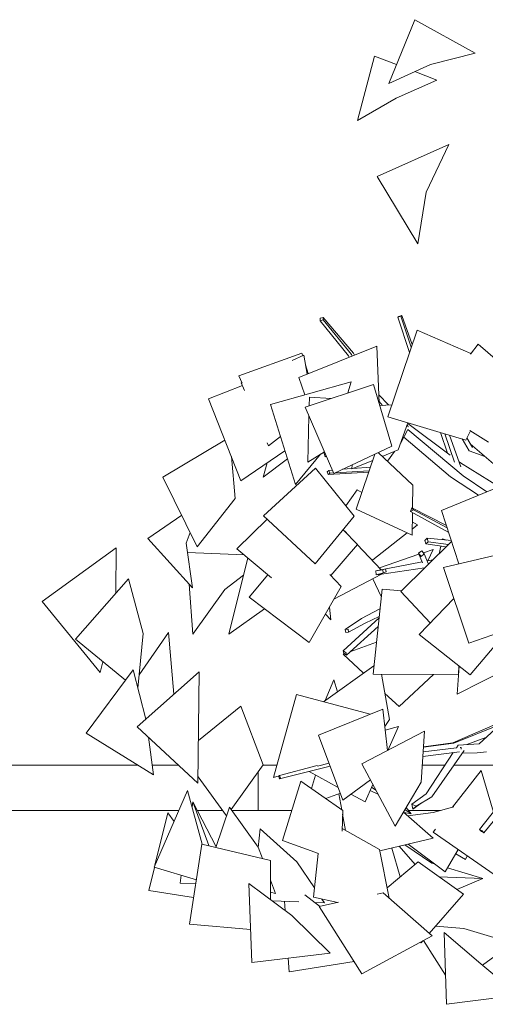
# Model space of a CAD drawing. Header units: millimetres. Extents: x -2624 to 101766, y -16 to 109490.
# Tile 77 of 153: x 58483 to 60026, y 71286 to 74552. Entities that reach past the tile are written whole.
import ezdxf

# ---------------------------------------------------------------- set-up
doc = ezdxf.new("R2010")
doc.units = ezdxf.units.MM
doc.header["$MEASUREMENT"] = 0
doc.layers.add('Nouveau_VRD _ Végétation.VRD', color=7, linetype='Continuous')
doc.layers.add('VRD _ Bordure.VRD', color=7, linetype='Continuous')

# ---------------------------------------------------------------- blocks, each defined once
blk = doc.blocks.new('Élément de coupe_42')
at = {"layer": 'VRD _ Bordure.VRD', "color": 7, "linetype": 'Continuous', "lineweight": 15}
for p, q in [((58874.7, 72079.3), (58273.4, 72079.3)), ((59009.5, 72079.3), (58922.1, 72079.3)), ((59293.4, 72079.3), (59289.2, 72079.3)), ((59335.5, 72079.3), (59293.4, 72079.3)), ((59892.3, 72079.3), (59817.5, 72079.3)), ((60161.5, 72079.3), (59922.2, 72079.3)), ((59273.4, 72057.4), (59273.4, 71974.7)), ((59273.4, 71974.7), (59273.4, 71966.3)), ((59273.4, 71966.3), (59273.4, 71959.6)), ((59273.4, 71959.6), (59273.4, 71956)), ((59273.4, 71956), (59273.4, 71929.3)), ((59010.5, 71929.3), (58273.4, 71929.3)), ((59155, 71929.3), (59071.6, 71929.3)), ((59273.4, 71929.3), (59185.4, 71929.3)), ((59293.4, 71929.3), (59273.4, 71929.3)), ((59384.6, 71929.3), (59293.4, 71929.3)), ((59877, 71929.3), (59771.7, 71929.3))]:
    blk.add_line(p, q, dxfattribs=at)
blk = doc.blocks.new('Élément de coupe_1481')
at = {"layer": 'Nouveau_VRD _ Végétation.VRD', "color": 7, "linetype": 'Continuous', "lineweight": 15}
for p, q in [((59705.8, 74340.7), (59792.7, 74551.9)), ((59792.7, 74551.9), (59992.6, 74441.2)), ((59602.6, 74217.5), (59659, 74431)), ((59659, 74431), (59731.5, 74403.2)), ((59992.6, 74441.2), (59844.8, 74403.3)), ((59705.8, 74340.7), (59844.8, 74403.3)), ((59792.5, 74379.7), (59865.2, 74351.8)), ((59865.2, 74351.8), (59730.5, 74291.4)), ((59602.6, 74217.5), (59730.5, 74291.4)), ((59667.2, 74031.3), (59905.4, 74137.7)), ((59905.4, 74137.7), (59830.1, 73980.3)), ((59802.1, 73808), (59667.2, 74031.3)), ((59802.1, 73808), (59830.1, 73980.3)), ((59488.4, 73564.4), (59479, 73561.8)), ((59479, 73561.8), (59479, 73553.3)), ((59479, 73553.3), (59488.4, 73555.9)), ((59572.8, 73437), (59479, 73553.3)), ((59488.4, 73555.9), (59488.4, 73564.4)), ((59588.8, 73445.8), (59488.4, 73564.4)), ((59582.4, 73441.4), (59488.4, 73555.9)), ((59736.6, 73565.6), (59745.9, 73568.5)), ((59739.9, 73567.7), (59736.6, 73565.6)), ((59775.1, 73448.4), (59736.6, 73565.6)), ((59749.2, 73570.5), (59739.9, 73567.7)), ((59745.9, 73568.5), (59749.2, 73570.5)), ((59780.9, 73465.7), (59745.9, 73568.5)), ((59784, 73474.9), (59749.2, 73570.5)), ((59800.1, 73522.6), (59703.1, 73234.7)), ((59800.1, 73522.6), (59978.5, 73444.7)), ((60002.1, 73476.1), (59976.8, 73442.4)), ((60002.1, 73476.1), (60197.5, 73307.4)), ((59209.3, 73370.9), (59418.3, 73445.4)), ((59408.1, 73365.5), (59666.2, 73468.8)), ((59418.3, 73445.4), (59420.9, 73437.2)), ((59592.4, 73439.3), (59588.8, 73445.8)), ((59666.2, 73468.8), (59674.4, 73279.8)), ((59385.9, 73421.7), (59424.6, 73438.8)), ((59424.6, 73438.8), (59435.4, 73376.4)), ((59575.2, 73432.4), (59572.8, 73437)), ((59585.1, 73436.3), (59582.4, 73441.4)), ((59430, 73407.4), (59439.2, 73377.9)), ((59209.3, 73370.9), (59220.2, 73346.9)), ((59217.1, 73347.1), (59219.7, 73348.2)), ((59217.1, 73347.1), (59228.2, 73321.5)), ((59313.8, 73275.7), (59582, 73350.6)), ((59408.1, 73365.5), (59427.4, 73307.5)), ((59582, 73350.6), (59570.4, 73313.9)), ((59108.6, 73294.7), (59220.8, 73338.6)), ((59428.6, 73267), (59655.9, 73342.2)), ((59655.9, 73342.2), (59716.5, 73137.7)), ((59108.6, 73294.7), (59216.1, 73022.7)), ((59442.3, 73271.5), (59442.9, 73299.9)), ((59442.9, 73299.9), (59515.7, 73295.8)), ((59704.7, 73274.1), (59673.2, 73308.2)), ((59685.8, 73272.6), (59674.1, 73286)), ((59397, 73009.9), (59313.8, 73275.7)), ((59428.6, 73267), (59523.5, 73047.1)), ((59676.7, 73272), (59716.7, 73275)), ((59438.2, 73084.1), (59441.5, 73237)), ((59703.1, 73234.7), (59961.8, 73157.7)), ((59769.6, 73214.9), (59737.3, 73124.9)), ((59769.6, 73192.3), (59744.9, 73146.1)), ((59770.5, 73202.8), (59766.7, 73206.9)), ((59909.9, 73107.5), (59768.9, 73212.8)), ((59952.3, 73039), (59769.6, 73192.3)), ((59769.8, 73201.3), (59770.5, 73202.8)), ((59900.3, 73114.7), (59877.9, 73182.6)), ((59976.7, 73188.7), (59961.8, 73157.7)), ((59975.1, 73189.7), (60037.1, 73151)), ((58957.6, 73034.8), (59162.8, 73157.5)), ((59302.7, 73148.6), (59307, 73138.7)), ((59307, 73138.7), (59347.1, 73169.4)), ((59911.3, 73035.8), (59756, 73166.9)), ((59923.5, 73084.7), (59892.4, 73178.3)), ((59945.3, 73068.4), (59907.3, 73173.9)), ((59972.2, 73122.5), (59949.4, 73161.4)), ((59983.5, 73133), (59965.3, 73165)), ((59216.1, 73022.7), (59361.9, 73122.2)), ((59438.2, 73084.1), (59492.7, 73118.5)), ((59490.6, 73117.3), (59495.8, 73101.7)), ((59523.5, 73047.1), (59716.5, 73137.7)), ((59670.8, 73116.3), (59785.4, 73008.6)), ((59684.6, 73103.3), (59737.3, 73124.9)), ((59724.7, 73119.7), (59701.5, 73087.5)), ((60025, 73103.7), (59972.2, 73122.5)), ((59976.4, 73145.6), (60069.1, 73065.7)), ((59984.6, 73138.5), (59979.4, 73140.2)), ((59184.4, 73102.9), (59196.8, 72964)), ((59289.4, 73034.6), (59370.2, 73095.7)), ((59397, 73009.9), (59479.8, 73110.4)), ((59495.8, 73101.7), (59498.9, 73104.1)), ((59584, 73062.1), (59652.9, 73090.3)), ((59598.4, 72928.8), (59660, 73111.2)), ((59944.2, 73082), (59939.1, 73085.8)), ((59289.4, 73034.6), (59303.1, 73082.1)), ((59291.4, 72906.4), (59463.1, 73064.3)), ((59463.1, 73064.3), (59591.6, 72905.3)), ((59507.6, 73057), (59501.4, 73052.3)), ((59501.4, 73052.3), (59505.1, 73043.5)), ((59639.7, 73051.1), (59505.1, 73043.5)), ((59518.8, 73057.9), (59507.6, 73057)), ((59511.3, 73048.3), (59507.6, 73057)), ((59641.3, 73056), (59528, 73049.3)), ((59584, 73063.2), (59552.2, 73060.6)), ((59584.4, 73075.7), (59584, 73062.1)), ((59645.4, 73068.1), (59587.1, 73063.4)), ((60072, 73002.5), (59944.2, 73082)), ((59071.1, 72803.5), (58957.6, 73034.8)), ((59505.1, 73043.5), (59511.3, 73048.3)), ((59522.7, 73049), (59511.3, 73048.3)), ((60003.6, 72974.6), (59911.3, 73035.8)), ((60031.4, 72986), (59952.3, 73039)), ((59601.9, 72992.8), (59564.3, 72939.1)), ((59601.9, 72992.8), (59617, 72983.9)), ((59784.6, 72932.3), (59785.4, 73008.6)), ((59880.6, 72924.4), (60098.8, 73013.5)), ((59071.1, 72803.5), (59196.8, 72964)), ((59598.4, 72928.8), (59783.7, 72841.8)), ((59782.7, 72933.3), (59778.6, 72920.3)), ((59778.6, 72920.3), (59788.6, 72926.5)), ((59904.9, 72850.6), (59778.6, 72920.3)), ((59788.6, 72926.5), (59782.7, 72933.3)), ((59897.2, 72873.9), (59782.7, 72933.3)), ((59899.7, 72866.4), (59788.6, 72926.5)), ((59880.6, 72924.4), (59938.9, 72747.5)), ((58907.3, 72830.7), (59019.6, 72908.5)), ((59202.7, 72797.4), (59303.2, 72895.4)), ((59291.4, 72906.4), (59462, 72747.2)), ((59462, 72747.2), (59591.6, 72905.3)), ((59783.7, 72841.8), (59784.5, 72917)), ((59784.2, 72886.8), (59801.8, 72876.5)), ((59554.6, 72860.2), (59602.1, 72811.7)), ((59559.4, 72855.3), (59560.1, 72855.4)), ((59585.2, 72828.9), (59560.1, 72855.4)), ((59801.8, 72876.5), (59783.9, 72862.5)), ((59055.3, 72667.8), (58907.3, 72830.7)), ((59047.9, 72850.9), (59034.6, 72816.1)), ((59767.4, 72849.5), (59653.2, 72759.9)), ((59746, 72655.4), (59914.5, 72821.7)), ((59833.4, 72832), (59826.2, 72825)), ((59826.2, 72825), (59829.2, 72813.3)), ((59836.4, 72820.3), (59833.4, 72832)), ((59913.7, 72824.1), (59833.4, 72832)), ((59883.8, 72827.1), (59884.5, 72830.1)), ((59884.5, 72830.1), (59897.6, 72825.7)), ((58556.6, 72621.8), (58802.9, 72800.1)), ((58802.9, 72800.1), (58801.5, 72649.9)), ((59055.3, 72667.8), (59034.6, 72816.1)), ((59202.7, 72797.4), (59317.6, 72700.3)), ((59514.4, 72708.2), (59602.1, 72811.7)), ((59680.9, 72727.6), (59601.8, 72811.3)), ((59815.5, 72790.8), (59804.8, 72782.4)), ((59823.8, 72780.3), (59815.5, 72790.8)), ((59820.9, 72784), (59852.9, 72795)), ((59829.2, 72813.3), (59836.4, 72820.3)), ((59896.2, 72803.7), (59829.2, 72813.3)), ((59852.9, 72795), (59835.3, 72757.3)), ((59903.6, 72810.9), (59836.4, 72820.3)), ((59873, 72780.8), (59878.9, 72806.2)), ((59887.5, 72735.5), (60145.9, 72796)), ((59038.9, 72785.3), (59227.4, 72776.6)), ((59175.9, 72513.6), (59238.7, 72767)), ((59649.7, 72760.7), (59653.2, 72759.9)), ((59675.1, 72733.9), (59806.2, 72778.9)), ((59804.8, 72782.4), (59813.1, 72772)), ((59817.9, 72750.6), (59804.8, 72782.4)), ((59813.1, 72772), (59823.8, 72780.3)), ((59837.9, 72746.2), (59823.8, 72780.3)), ((59852.9, 72760.9), (59833.5, 72756.9)), ((59816.7, 72753.6), (59662.8, 72724.2)), ((59662.8, 72724.2), (59685.5, 72727.4)), ((59662.8, 72724.2), (59664.4, 72710.7)), ((59825, 72733.4), (59675.6, 72711.7)), ((59680.1, 72726.6), (59695.2, 72730.1)), ((59695.2, 72730.1), (59685.5, 72727.4)), ((59685.5, 72727.4), (59688.3, 72717.4)), ((59698, 72720.1), (59695.2, 72730.1)), ((59824, 72733.2), (59823.4, 72731.8)), ((59887.5, 72735.5), (59971.2, 72483.6)), ((58667.1, 72497), (58843.1, 72697.3)), ((58843.1, 72697.3), (58891.8, 72515.6)), ((59224.4, 72709.1), (59163.2, 72662.2)), ((59243.3, 72636.8), (59305.1, 72710.9)), ((59510.7, 72712.3), (59548, 72671.7)), ((59524.4, 72630.2), (59681.8, 72712.6)), ((59681.2, 72638.6), (59653.6, 72697.8)), ((59664.4, 72710.7), (59688.3, 72717.4)), ((59664.4, 72710.7), (59675.6, 72711.7)), ((59675.6, 72711.7), (59698, 72720.1)), ((59688.3, 72717.4), (59698, 72720.1)), ((59057, 72514.4), (59044.2, 72680.1)), ((59057, 72514.4), (59163.2, 72662.2)), ((59442.7, 72486.1), (59548, 72671.7)), ((59654.2, 72381.8), (59683.8, 72663.2)), ((59683.8, 72663.2), (59748.1, 72657.5)), ((59243.3, 72636.8), (59442.7, 72486.1)), ((59843.8, 72551.4), (59746, 72655.4)), ((59806.9, 72513.3), (59921.9, 72631.9)), ((58749.5, 72386.7), (58556.6, 72621.8)), ((59175.9, 72513.6), (59294.1, 72598.4)), ((59513.8, 72561.5), (59509.4, 72603.7)), ((59676.9, 72598), (59616, 72565.8)), ((59513.8, 72561.5), (59496.2, 72580.5)), ((59673.8, 72567.8), (59554.9, 72459)), ((59616, 72565.8), (59562.1, 72529.8)), ((59674.3, 72573), (59627.8, 72550)), ((59571.4, 72530.3), (59562.1, 72529.8)), ((59562.1, 72529.8), (59563.4, 72519.9)), ((59670.8, 72539.7), (59566.4, 72444.1)), ((59572.7, 72520.4), (59571.4, 72530.3)), ((59627.8, 72550), (59572.7, 72520.4)), ((59971.2, 72483.6), (60117.2, 72535.6)), ((59975.5, 72379.2), (60103.4, 72530.7)), ((58833.3, 72361.3), (58667.1, 72497)), ((58874.3, 72335.2), (58891.8, 72515.6)), ((58878.5, 72378.6), (58976.3, 72519.9)), ((58976.3, 72519.9), (58993.3, 72314.4)), ((59563.4, 72519.9), (59572.7, 72520.4)), ((59806.9, 72513.3), (59975.5, 72379.2)), ((59580.1, 72456.7), (59665.4, 72487.9)), ((59554.9, 72459), (59556.7, 72451.1)), ((59564.5, 72452.1), (59554.9, 72459)), ((59555.3, 72447.6), (59559.4, 72449.2)), ((59622.5, 72384.4), (59555.3, 72447.6)), ((59556.7, 72451.1), (59566.4, 72444.1)), ((59566.4, 72444.1), (59564.5, 72452.1)), ((58749.5, 72386.7), (58758.5, 72422.4)), ((59490.1, 72289.8), (59657.1, 72409)), ((59933.4, 72314.9), (59939.5, 72407.8)), ((59933.4, 72314.9), (60108.2, 72404.3)), ((59937.2, 72379.8), (59937.9, 72409.1)), ((58703.4, 72185.1), (58859, 72396.1)), ((58859, 72396.1), (58900.3, 72232)), ((58872, 72206.9), (59078, 72389.5)), ((59078, 72389.5), (59075.6, 72204.6)), ((59654.2, 72381.8), (59937.2, 72379.8)), ((59682.3, 72381.6), (59708.5, 72231)), ((59854.6, 72380.4), (59740.2, 72273.5)), ((59495.6, 72293.8), (59523.6, 72362.5)), ((59523.6, 72362.5), (59536.4, 72322.9)), ((59324.4, 72039), (59400.4, 72313.7)), ((59400.4, 72313.7), (59644.6, 72248.6)), ((59740.2, 72273.5), (59693.5, 72317.5)), ((59075.2, 72161.8), (59216.1, 72275.3)), ((59216.1, 72275.3), (59290, 72080.4)), ((59473.7, 72179.2), (59686.8, 72265.7)), ((59686.8, 72265.7), (59701.6, 72127.8)), ((60102.2, 72238.7), (60006.2, 72150.7)), ((59073.7, 72019.6), (58872, 72206.9)), ((59073.7, 72019.6), (59075.6, 72204.6)), ((59693, 72207.8), (59708.5, 72231)), ((59738, 72207.2), (59694.4, 72195.5)), ((59738, 72207.2), (59703.1, 72128.6)), ((60091.5, 72228.9), (59918.5, 72153.6)), ((60075.9, 72214.5), (59921.6, 72152.5)), ((58926.5, 72047.3), (58703.4, 72185.1)), ((58926.5, 72047.3), (58909.4, 72172.2)), ((59473.7, 72179.2), (59554.4, 71963.9)), ((59617, 72083.9), (59825, 72191.8)), ((59825, 72191.8), (59813.8, 72022.6)), ((60028.3, 72170.9), (59965.1, 72148.1)), ((59930.5, 72137.2), (59820.5, 72123.4)), ((59921.6, 72152.5), (59821.5, 72139.4)), ((59918.5, 72153.6), (59821.6, 72139.9)), ((59936.6, 72146.3), (59930.3, 72136.9)), ((60006.2, 72150.7), (59936.6, 72146.3)), ((59946, 72137.9), (59942.8, 72137.9)), ((59946.3, 72132.2), (59946, 72137.9)), ((59704.3, 72131.2), (59706.6, 72130.4)), ((59940.1, 72123.6), (59819.5, 72108.5)), ((59919.8, 72121), (59829.7, 71984.6)), ((59956.3, 72127.8), (59848.5, 71974.4)), ((59998.8, 72120.4), (59950.5, 72119.5)), ((59998.8, 72120.4), (60029.8, 72124)), ((59183.2, 71932.4), (59290, 72080.4)), ((59469.2, 72078.5), (59343.7, 72045.3)), ((59512.4, 72076), (59344.4, 72033.7)), ((59469.8, 72076.1), (59508.7, 72085.9)), ((59726.9, 71876.9), (59617, 72083.9)), ((59073.9, 72040.5), (59168, 71911.5)), ((59324.4, 72039), (59342.4, 72043.6)), ((59343.7, 72045.3), (59341.3, 72042.2)), ((59341.3, 72042.2), (59344.4, 72033.7)), ((59346.8, 72036.8), (59343.7, 72045.3)), ((59538.7, 72005.8), (59441.7, 72058.2)), ((59450, 72002), (59463, 72046.7)), ((59917.8, 71940.5), (60012, 72061.9)), ((60151.3, 72049.6), (60007.1, 71865.9)), ((60012, 72061.9), (60052.8, 71924.1)), ((60170.9, 72038.2), (60021.4, 71854.5)), ((59344.4, 72033.7), (59346.8, 72036.8)), ((59354.1, 71829.1), (59414.2, 72026.9)), ((59414.2, 72026.9), (59553.5, 71929.6)), ((59554.4, 71963.9), (59645.1, 72031)), ((59653.2, 72015.7), (59627.5, 71957.8)), ((59663.4, 71996.6), (59649, 72006.2)), ((59726.9, 71876.9), (59813.8, 72022.6)), ((58928, 71740.9), (59039.3, 71995.1)), ((59039.3, 71995.1), (59087.8, 71817.6)), ((59497.6, 71968.7), (59546, 71986.5)), ((59550.5, 71931.8), (59540.7, 71984.5)), ((59627.5, 71957.8), (59580.5, 71983.2)), ((59644.3, 71995.6), (59670.2, 71983.7)), ((59829.7, 71984.6), (59782.3, 71949.9)), ((59848.5, 71974.4), (59797.3, 71943.6)), ((59054.1, 71941), (59056.7, 71957.9)), ((59134.1, 71809.1), (59056.7, 71957.9)), ((59056.7, 71957.9), (59109.2, 71812.5)), ((59133.3, 71806.7), (59177.9, 71939.8)), ((59177.9, 71939.8), (59273.3, 71807.1)), ((59782.3, 71949.9), (59786, 71933.8)), ((59797.3, 71943.6), (59782.3, 71949.9)), ((59813.7, 71953.5), (59786, 71933.8)), ((59786, 71933.8), (59797.3, 71943.6)), ((59921.5, 71941.5), (59853.5, 71922.9)), ((58931.1, 71747.9), (58973.4, 71920.9)), ((58973.4, 71920.9), (58994.5, 71892.9)), ((59168, 71911.5), (59168.7, 71912.3)), ((59551.6, 71860.1), (59553.5, 71929.6)), ((59563.1, 71863.2), (59553.2, 71917)), ((59853.3, 71837.3), (59755.1, 71924.1)), ((59780, 71918.3), (59756.8, 71922.6)), ((59780, 71918.3), (59759.7, 71932)), ((59764.1, 71939.3), (59780, 71918.3)), ((59768.9, 71911.9), (59853.5, 71922.9)), ((59273.6, 71806.3), (59279.8, 71868.4)), ((59279.8, 71868.4), (59401.7, 71758.6)), ((59551.9, 71869.6), (59675.6, 71799.6)), ((59852.9, 71856.8), (59860.7, 71866.9)), ((60066.3, 71709.2), (59852.9, 71856.8)), ((60015.3, 71861.4), (60007.1, 71865.9)), ((60007.1, 71865.9), (60013.3, 71859)), ((60013.3, 71859), (60021.4, 71854.5)), ((60021.4, 71854.5), (60015.3, 71861.4)), ((59045.4, 71552.1), (59086.7, 71817.9)), ((59086.7, 71817.9), (59314.1, 71763.3)), ((59354.1, 71829.1), (59472.8, 71786.8)), ((59853.3, 71837.3), (59676.4, 71795.3)), ((59740.1, 71810.4), (59793.3, 71750.5)), ((59848.9, 71754.9), (59759.3, 71815)), ((59893, 71725.9), (59770.7, 71817.7)), ((59287.2, 71769.7), (59273.3, 71807.1)), ((59456.3, 71641.5), (59472.6, 71786.9)), ((59707.1, 71638.8), (59675.6, 71799.6)), ((59743.6, 71709.1), (59715.9, 71804.7)), ((59936.1, 71799.3), (59893, 71725.9)), ((59960.2, 71766.2), (59928.1, 71785.7)), ((59965.9, 71778.7), (59960.2, 71766.2)), ((59313.8, 71633.9), (59314.1, 71763.3)), ((59459.8, 71672.3), (59401.7, 71758.6)), ((59700.4, 71673.1), (59803.5, 71759)), ((59953.6, 71651.2), (59803.5, 71759)), ((59848.9, 71754.9), (59858.2, 71752.1)), ((58910.6, 71664.1), (58929.3, 71740.6)), ((59068.3, 71699.7), (58928, 71740.9)), ((59014.2, 71688.1), (59018.3, 71714.4)), ((59900.9, 71739.3), (60018.5, 71703.9)), ((59066.3, 71686.7), (59014.2, 71688.1)), ((59252.2, 71425.5), (59242.4, 71687.2)), ((59242.4, 71687.2), (59385.1, 71580.6)), ((59330.5, 71653.9), (59313.9, 71698.2)), ((60018.5, 71703.9), (59872.5, 71709.5)), ((60018.5, 71703.9), (59932, 71666.7)), ((59059.1, 71640.3), (58910.6, 71664.1)), ((59330.5, 71653.9), (59313.8, 71658.4)), ((59427.5, 71649.6), (59476.6, 71611.3)), ((59667.5, 71652.1), (59687.3, 71656.3)), ((59849.7, 71513.2), (59687.3, 71656.3)), ((59840.4, 71521.4), (59953.6, 71651.2)), ((59408, 71626), (59319.5, 71629.6)), ((59362.9, 71597.1), (59360.9, 71627.9)), ((59456.3, 71641.5), (59537.2, 71624.2)), ((59493.3, 71622.5), (59460.5, 71623.9)), ((59475.7, 71611.1), (59539, 71624.6)), ((59493.3, 71622.5), (59484.6, 71635.4)), ((59512.2, 71455.8), (59385.1, 71580.6)), ((59617, 71387.7), (59475.7, 71611.1)), ((59045.4, 71552.1), (59248.1, 71534.9)), ((59861.8, 71546), (59955.2, 71537.4)), ((59897.5, 71286.3), (59889.3, 71524.2)), ((59889.3, 71524.2), (60011.7, 71421.1)), ((60117.1, 71489.4), (59955.2, 71537.4)), ((59617, 71387.7), (59849.7, 71513.2)), ((59813.2, 71490.2), (59811, 71492.4)), ((59813.2, 71490.2), (59818.6, 71496.4)), ((59894.2, 71382.6), (59821.6, 71498)), ((60117.1, 71489.4), (60017, 71416.5)), ((59512.2, 71455.8), (59252.2, 71425.5)), ((59376.1, 71393.6), (59373.1, 71439.6)), ((59591.4, 71428.1), (59376.1, 71393.6)), ((60133.5, 71317.4), (60011.7, 71421.1)), ((60133.5, 71317.4), (59897.5, 71286.3))]:
    blk.add_line(p, q, dxfattribs=at)

msp = doc.modelspace()

# ---------------------------------------------------------------- block references
at = {"layer": 'Nouveau_VRD _ Végétation.VRD', "lineweight": 0}
msp.add_blockref('Élément de coupe_1481', (0, 0), dxfattribs=at)
at = {"layer": 'VRD _ Bordure.VRD', "lineweight": 0}
msp.add_blockref('Élément de coupe_42', (0, 0), dxfattribs=at)

doc.saveas('drawing.dxf')
